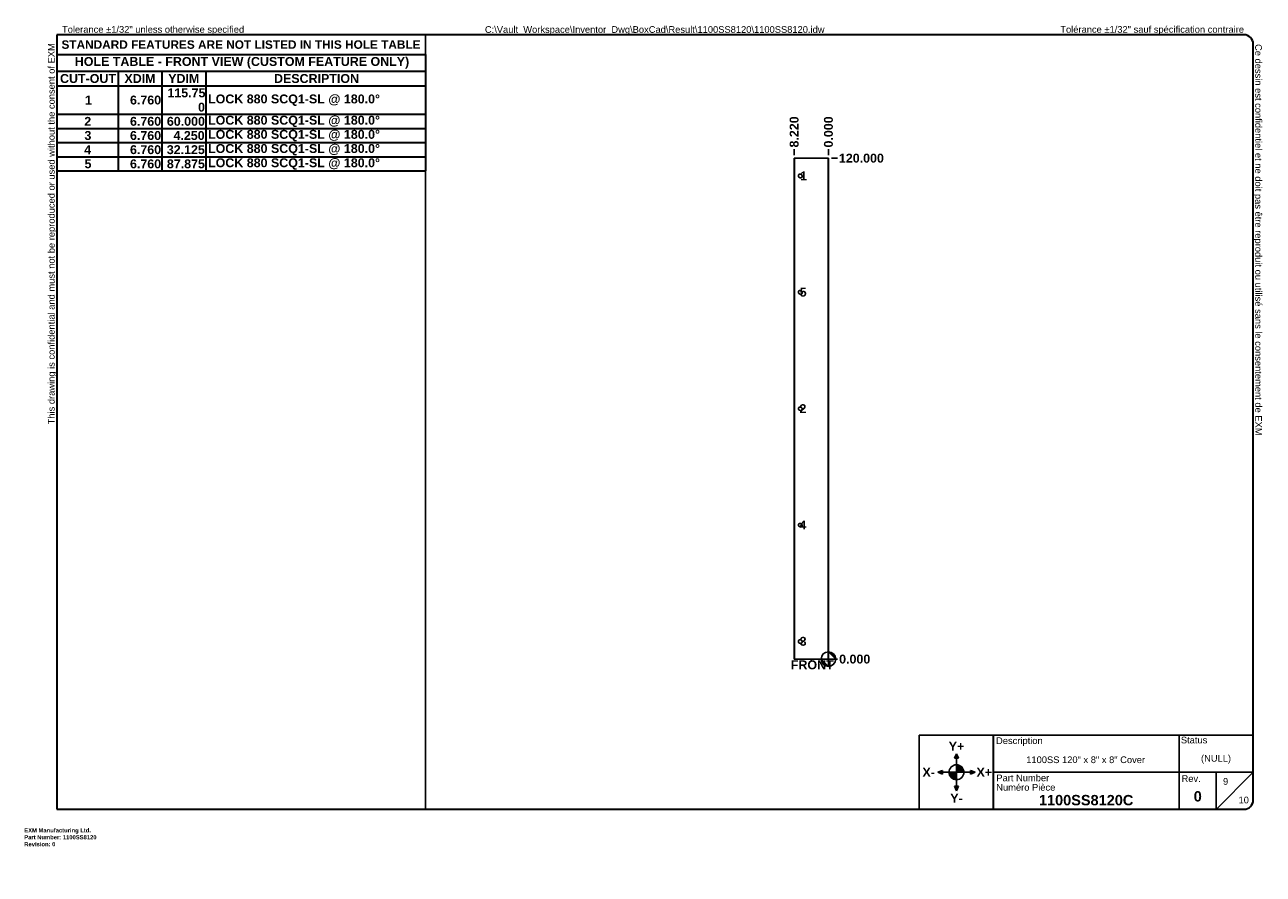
# Model space of a CAD drawing. Header units: inches. Extents: x 0 to 297, y -11 to 192.
import ezdxf

# ---------------------------------------------------------------- set-up
doc = ezdxf.new("R2010")
doc.units = ezdxf.units.IN
doc.header["$LTSCALE"] = 17.777778
doc.header["$MEASUREMENT"] = 0
doc.layers.get('0').update_dxf_attribs({"lineweight": 25})
for name, color, linetype, lineweight in [('Dimensions(ANSI)', 7, 'Continuous', 25), ('Sketch Geometry(ANSI)', 7, 'Continuous', 25), ('Symbols(ANSI)', 7, 'Continuous', 25), ('Visible Edges(ANSI)', 7, 'Continuous', 25), ('Visible Tangent Edges(ANSI)', 7, 'Continuous', 25)]:
    doc.layers.add(name, color=color, linetype=linetype, lineweight=lineweight)
doc.layers.add('Hatch', color=179, linetype='Continuous', lineweight=9, true_color=0x1e1e47)
doc.styles.add('Current-ANSI', font='arial.ttf')
doc.styles.add('Dimension-ANSI', font='arialbd.ttf')
doc.styles.get("Standard").update_dxf_attribs({"font": 'arialbd.ttf'})
doc.styles.add('Text Style44', font='arialbd.ttf')
doc.dimstyles.new('INCH-ANSI', dxfattribs={"dimscale": 17.777778, "dimtxt": 0.12, "dimasz": 0.098425, "dimexe": 0.04, "dimexo": 0.04, "dimgap": 0.031496, "dimtad": 0, "dimtih": 1, "dimtoh": 1, "dimdec": 3, "dimrnd": 1e-08, "dimzin": 0, "dimdsep": 46, "dimtxsty": 'Dimension-ANSI', "dimcen": 0.09, "dimdle": 0.312, "dimclrd": 179, "dimclre": 179, "dimclrt": 7, "dimadec": 1, "dimazin": 0, "dimtfac": 1, "dimtdec": 3, "dimtofl": 0, "dimtmove": 0, "dimatfit": 3, "dimfxl": 1, "dimtolj": 1, "dimtzin": 4, "dimlwd": 25, "dimlwe": 25, "dimarcsym": 0})
doc.dimstyles.new('INCH-ANSI-VERTICAL', dxfattribs={"dimscale": 17.777778, "dimtxt": 0.12, "dimasz": 0.098425, "dimexe": 0.04, "dimexo": 0.04, "dimgap": 0.031496, "dimtad": 0, "dimtih": 1, "dimtoh": 1, "dimdec": 3, "dimrnd": 1e-08, "dimzin": 0, "dimdsep": 46, "dimtxsty": 'Dimension-ANSI', "dimcen": 0.09, "dimdle": 0.312, "dimclrd": 179, "dimclre": 179, "dimclrt": 7, "dimadec": 1, "dimazin": 0, "dimtfac": 1, "dimtdec": 3, "dimtofl": 0, "dimtmove": 0, "dimatfit": 3, "dimfxl": 1, "dimtolj": 1, "dimtzin": 4, "dimlwd": 25, "dimlwe": 25, "dimarcsym": 0})

# ---------------------------------------------------------------- blocks, each defined once
blk = doc.blocks.new('Origin Indicator Symbol4')
at = {"layer": 'Dimensions(ANSI)'}
h = blk.add_hatch(color=7, dxfattribs=at)
edge = h.paths.add_edge_path(flags=0)
edge.add_line((10.838, 2.377), (10.937, 2.279))
edge.add_arc((10.838, 2.279), 0.0984, 0, 90)
h = blk.add_hatch(color=7, dxfattribs=at)
edge = h.paths.add_edge_path(flags=0)
edge.add_line((10.838, 2.18), (10.74, 2.279))
edge.add_arc((10.838, 2.279), 0.0984, 180, 270)
at = {"layer": 'Dimensions(ANSI)', "color": 7, "linetype": 'Continuous'}
for p, q in [((10.838, 2.377), (10.937, 2.279)), ((10.838, 2.18), (10.74, 2.279))]:
    blk.add_line(p, q, dxfattribs=at)
at = {"layer": 'Dimensions(ANSI)', "color": 7, "linetype": 'Continuous', "flags": 128}
for points in [[(10.838, 2.279), (10.937, 2.279), (10.838, 2.377), (10.838, 2.279)], [(10.838, 2.279), (10.838, 2.377), (10.838, 2.18), (10.838, 2.279)], [(10.838, 2.279), (10.838, 2.18), (10.74, 2.279), (10.838, 2.279)], [(10.838, 2.279), (10.74, 2.279), (10.838, 2.279), (10.838, 2.279)]]:
    blk.add_lwpolyline(points, dxfattribs=at)
at = {"layer": 'Dimensions(ANSI)', "color": 7, "linetype": 'Continuous'}
blk.add_circle((10.838, 2.279), 0.0984, dxfattribs=at)
for start, end in [(0, 90), (180, 270)]:
    blk.add_arc((10.838, 2.279), 0.0984, start, end, dxfattribs=at)
at = {"layer": 'Dimensions(ANSI)', "color": 7}
for points in [[(10.838, 2.279), (10.937, 2.279), (10.838, 2.377), (10.838, 2.279)], [(10.838, 2.279), (10.838, 2.377), (10.838, 2.18), (10.838, 2.279)], [(10.838, 2.279), (10.838, 2.18), (10.74, 2.279), (10.838, 2.279)], [(10.838, 2.279), (10.74, 2.279), (10.838, 2.279)]]:
    blk.add_solid(points, dxfattribs=at)
blk = doc.blocks.new('Title Blocks EXM-2 - ANSI B')
at = {"layer": 'Hatch'}
for points in [[(12.725, 0.94), (12.75, 0.94), (12.75, 1)], [(12.775, 0.94), (12.75, 1), (12.75, 0.94)], [(12.56, 0.75), (12.56, 0.775), (12.5, 0.75)], [(12.56, 0.75), (12.5, 0.75), (12.56, 0.725)], [(12.94, 0.75), (13, 0.75), (12.94, 0.775)], [(12.94, 0.75), (12.94, 0.725), (13, 0.75)], [(12.75, 0.56), (12.725, 0.56), (12.75, 0.5)], [(12.75, 0.56), (12.75, 0.5), (12.775, 0.56)]]:
    blk.add_hatch(color=7, dxfattribs=at).paths.add_polyline_path(points)
h = blk.add_hatch(color=7, dxfattribs=at)
edge = h.paths.add_edge_path()
edge.add_line((12.75, 0.85), (12.75, 0.75))
edge.add_line((12.75, 0.75), (12.85, 0.75))
edge.add_arc((12.75, 0.75), 0.1, 0, 90)
h = blk.add_hatch(color=7, dxfattribs=at)
edge = h.paths.add_edge_path()
edge.add_line((12.75, 0.65), (12.75, 0.75))
edge.add_line((12.75, 0.75), (12.65, 0.75))
edge.add_arc((12.75, 0.75), 0.1, 180, 270)
at = {"layer": 'Sketch Geometry(ANSI)'}
for p, q in [((12.249, 1.25), (16.749, 1.25)), ((12.249, 0.25), (12.249, 1.25)), ((15.749, 1.25), (15.749, 0.75)), ((16.749, 1.25), (16.749, 0.375)), ((12.75, 1), (12.725, 0.94)), ((12.725, 0.94), (12.775, 0.94)), ((12.75, 0.85), (12.75, 1)), ((12.775, 0.94), (12.75, 1)), ((12.75, 0.75), (12.75, 0.85)), ((12.5, 0.75), (12.56, 0.775)), ((12.65, 0.75), (12.5, 0.75)), ((12.56, 0.725), (12.5, 0.75)), ((12.56, 0.775), (12.56, 0.725)), ((12.75, 0.75), (12.65, 0.75)), ((12.75, 0.75), (12.85, 0.75)), ((12.75, 0.75), (12.75, 0.65)), ((12.85, 0.75), (13, 0.75)), ((13, 0.75), (12.94, 0.775)), ((12.94, 0.775), (12.94, 0.725)), ((12.94, 0.725), (13, 0.75)), ((15.749, 0.75), (13.249, 0.75)), ((16.249, 0.75), (15.749, 0.75)), ((15.749, 0.75), (15.749, 0.25)), ((16.249, 0.25), (16.249, 0.75)), ((16.249, 0.75), (16.749, 0.75)), ((16.249, 0.25), (16.749, 0.75)), ((12.775, 0.56), (12.725, 0.56)), ((12.725, 0.56), (12.75, 0.5)), ((12.75, 0.65), (12.75, 0.5)), ((12.75, 0.5), (12.775, 0.56)), ((13.249, 0.25), (12.249, 0.25)), ((16.624, 0.25), (13.249, 0.25))]:
    blk.add_line(p, q, dxfattribs=at)
at = {"layer": 'Sketch Geometry(ANSI)', "linetype": 'Continuous', "lineweight": 35}
blk.add_line((13.249, 0.25), (13.249, 1.25), dxfattribs=at)
at = {"layer": 'Sketch Geometry(ANSI)'}
blk.add_circle((12.75, 0.75), 0.1, dxfattribs=at)
blk.add_arc((16.624, 0.375), 0.125, 270, 0, dxfattribs=at)
at = {"layer": 'Symbols(ANSI)', "color": 7}
for s, insert, char_height, attachment_point, style in [('Description', (13.283, 1.103), 0.09, 7, 'Current-ANSI'), ('Status', (15.774, 1.137), 0.09, 7, 'Current-ANSI'), ('\\fArial|b1|i0;Y+', (12.75, 1.1), 0.12, 5, 'Dimension-ANSI'), ('\\fArial|b1|i0;X-', (12.375, 0.75), 0.12, 5, 'Dimension-ANSI'), ('\\fArial|b1|i0;X+', (13.125, 0.75), 0.12, 5, 'Dimension-ANSI'), ('Part Number', (13.287, 0.627), 0.09, 7, 'Current-ANSI'), ('Numéro Pièce', (13.286, 0.5), 0.09, 7, 'Current-ANSI'), ('\\fArial|b1|i0;Y-', (12.75, 0.4), 0.12, 5, 'Dimension-ANSI')]:
    blk.add_mtext(s, dxfattribs=dict(at, insert=insert, char_height=char_height, attachment_point=attachment_point, style=style))
at = {"layer": 'Symbols(ANSI)', "color": 7, "insert": (15.783, 0.618), "char_height": 0.09, "width": 0.25854, "attachment_point": 7, "style": 'Current-ANSI'}
blk.add_mtext('Rev.', dxfattribs=at)
at = {"layer": 'Symbols(ANSI)', "color": 7}
for tag, p, height, style in [('IDW_DESC_IAM_001', (13.69, 0.873), 0.09, 'Current-ANSI'), ('DESIGN_STATE_001', (16.045, 0.893), 0.09, 'Current-ANSI'), ('Sheet_Number_001', (16.342, 0.581), 0.09, 'Current-ANSI'), ('IDW_NAME_IAM_001', (13.861, 0.304), 0.14, 'Text Style44'), ('IDW_REV_001', (15.947, 0.355), 0.14, 'Text Style44'), ('Number_of_sheets_001', (16.551, 0.331), 0.09, 'Current-ANSI')]:
    blk.add_attdef(tag, p, '', height=height, dxfattribs=dict(at, style=style))
blk = doc.blocks.new('Borders EXM - B (Inch) - B')
at = {"layer": 'Sketch Geometry(ANSI)', "linetype": 'Continuous', "lineweight": 35}
for p, q in [((16.438, 10.692), (0.437, 10.692)), ((0.437, 10.692), (0.437, 0.255)), ((16.562, 0.38), (16.562, 10.567)), ((0.437, 0.255), (16.438, 0.255))]:
    blk.add_line(p, q, dxfattribs=at)
at = {"layer": 'Sketch Geometry(ANSI)'}
for p, q in [((5.406, 10.692), (5.406, 0.255)), ((0.437, 10.428), (5.406, 10.428))]:
    blk.add_line(p, q, dxfattribs=at)
at = {"layer": 'Sketch Geometry(ANSI)', "linetype": 'Continuous', "lineweight": 35}
for centre, start, end in [((16.438, 10.567), 0, 90), ((16.438, 0.38), 270, 0)]:
    blk.add_arc(centre, 0.125, start, end, dxfattribs=at)
at = {"layer": 'Symbols(ANSI)', "color": 7, "char_height": 0.09, "attachment_point": 7, "style": 'Current-ANSI'}
for s, insert, rotation in [('This drawing is confidential and must not be reproduced or used without the consent of EXM', (0.437, 5.442), 90), ('Ce dessin est confidentiel et ne doit pas être reproduit ou utilisé sans le consentement de EXM', (16.562, 10.567), 270)]:
    blk.add_mtext(s, dxfattribs=dict(at, insert=insert, rotation=rotation))
for s, insert in [('Tolerance ±1/32" unless otherwise specified', (0.509, 10.692)), ('Tolérance ±1/32" sauf spécification contraire', (13.963, 10.692))]:
    blk.add_mtext(s, dxfattribs=dict(at, insert=insert))
at = {"layer": 'Symbols(ANSI)', "color": 7, "insert": (2.921, 10.559), "char_height": 0.114, "width": 4.96908, "attachment_point": 5, "style": 'Dimension-ANSI'}
blk.add_mtext('\\fArial|b1|i0;{\\H0.1140;STANDARD FEATURES ARE NOT LISTED IN THIS HOLE TABLE}', dxfattribs=at)
at = {"layer": 'Symbols(ANSI)', "color": 7, "style": 'Current-ANSI'}
blk.add_attdef('FILENAME_AND_PATH_001', (6.208, 10.718), '', height=0.09, dxfattribs=at)
blk = doc.blocks.new('Datum Identifier22')
at = {"layer": 'Symbols(ANSI)', "color": 7, "linetype": 'Continuous', "lineweight": 25}
blk.add_line((10.607, 2.264), (10.607, 2.279), dxfattribs=at)
at = {"layer": 'Symbols(ANSI)', "color": 7, "insert": (10.331, 2.14), "char_height": 0.12, "attachment_point": 7, "style": 'Dimension-ANSI'}
blk.add_mtext('FRONT', dxfattribs=at)
blk = doc.blocks.new('*D12')
at = {"layer": 'Defpoints', "color": 0, "linetype": 'Continuous', "transparency": 16777216}
for p in [(192.68, 40.51), (192.68, 40.51), (194.81, 40.51)]:
    blk.add_point(p, dxfattribs=at)
at = {"layer": 'Dimensions(ANSI)', "color": 179, "linetype": 'Continuous', "lineweight": 25, "true_color": 0x262658, "transparency": 16777216}
blk.add_line((193.39, 40.51), (194.81, 40.51), dxfattribs=at)
at = {"layer": 'Dimensions(ANSI)', "color": 7, "linetype": 'Continuous', "lineweight": 25, "transparency": 16777216, "insert": (198.97, 40.51), "char_height": 2.133, "attachment_point": 5, "style": 'Dimension-ANSI'}
blk.add_mtext('\\A1;0.000', dxfattribs=at)
blk = doc.blocks.new('*D13')
at = {"layer": 'Defpoints', "color": 0, "linetype": 'Continuous', "transparency": 16777216}
for p in [(192.68, 160.51), (194.81, 160.51), (192.68, 40.51)]:
    blk.add_point(p, dxfattribs=at)
at = {"layer": 'Dimensions(ANSI)', "color": 179, "linetype": 'Continuous', "lineweight": 25, "true_color": 0x262658, "transparency": 16777216}
blk.add_line((193.39, 160.51), (194.81, 160.51), dxfattribs=at)
at = {"layer": 'Dimensions(ANSI)', "color": 7, "linetype": 'Continuous', "lineweight": 25, "transparency": 16777216, "insert": (200.57, 160.51), "char_height": 2.1333, "attachment_point": 5, "style": 'Dimension-ANSI'}
blk.add_mtext('\\A1;120.000', dxfattribs=at)
blk = doc.blocks.new('*D14')
at = {"layer": 'Defpoints', "color": 0, "linetype": 'Continuous', "transparency": 16777216}
for p in [(192.68, 162.65), (192.68, 160.51), (192.68, 160.51)]:
    blk.add_point(p, dxfattribs=at)
at = {"layer": 'Dimensions(ANSI)', "color": 179, "linetype": 'Continuous', "lineweight": 25, "true_color": 0x262658, "transparency": 16777216}
blk.add_line((192.68, 161.22), (192.68, 162.65), dxfattribs=at)
at = {"layer": 'Dimensions(ANSI)', "color": 7, "linetype": 'Continuous', "lineweight": 25, "transparency": 16777216, "insert": (192.68, 166.8), "char_height": 2.133, "attachment_point": 5, "rotation": 90, "style": 'Dimension-ANSI'}
blk.add_mtext('\\A1;0.000', dxfattribs=at)
blk = doc.blocks.new('*D15')
at = {"layer": 'Defpoints', "color": 0, "linetype": 'Continuous', "transparency": 16777216}
for p in [(184.46, 162.65), (184.46, 160.51), (192.68, 160.51)]:
    blk.add_point(p, dxfattribs=at)
at = {"layer": 'Dimensions(ANSI)', "color": 179, "linetype": 'Continuous', "lineweight": 25, "true_color": 0x262658, "transparency": 16777216}
blk.add_line((184.46, 161.22), (184.46, 162.65), dxfattribs=at)
at = {"layer": 'Dimensions(ANSI)', "color": 7, "linetype": 'Continuous', "lineweight": 25, "transparency": 16777216, "insert": (184.46, 166.8), "char_height": 2.133, "attachment_point": 5, "rotation": 90, "style": 'Dimension-ANSI'}
blk.add_mtext('\\A1;8.220', dxfattribs=at)
blk = doc.blocks.new('Leader Text1')
at = {"layer": 'Symbols(ANSI)', "color": 7, "insert": (10.457, 8.73), "char_height": 0.12, "attachment_point": 7, "style": 'Dimension-ANSI'}
blk.add_mtext('1', dxfattribs=at)
blk = doc.blocks.new('Leader Text2')
at = {"layer": 'Symbols(ANSI)', "color": 7, "insert": (10.447, 5.594), "char_height": 0.12, "attachment_point": 7, "style": 'Dimension-ANSI'}
blk.add_mtext('2', dxfattribs=at)
blk = doc.blocks.new('Leader Text3')
at = {"layer": 'Symbols(ANSI)', "color": 7, "insert": (10.45, 2.457), "char_height": 0.12, "attachment_point": 7, "style": 'Dimension-ANSI'}
blk.add_mtext('3', dxfattribs=at)
blk = doc.blocks.new('Leader Text4')
at = {"layer": 'Symbols(ANSI)', "color": 7, "insert": (10.446, 4.026), "char_height": 0.12, "attachment_point": 7, "style": 'Dimension-ANSI'}
blk.add_mtext('4', dxfattribs=at)
blk = doc.blocks.new('Leader Text5')
at = {"layer": 'Symbols(ANSI)', "color": 7, "insert": (10.451, 7.162), "char_height": 0.12, "attachment_point": 7, "style": 'Dimension-ANSI'}
blk.add_mtext('5', dxfattribs=at)
blk = doc.blocks.new('Table3')
at = {"layer": 'Symbols(ANSI)', "color": 7, "lineweight": 30}
for p, q in [((0.438, 10.428), (5.406, 10.428)), ((0.438, 10.428), (0.438, 10.202)), ((5.406, 10.428), (5.406, 10.202)), ((0.438, 10.202), (5.406, 10.202)), ((0.438, 10.202), (0.438, 10.003)), ((1.264, 10.202), (1.264, 10.003)), ((1.855, 10.202), (1.855, 10.003)), ((2.445, 10.202), (2.445, 10.003)), ((5.406, 10.202), (5.406, 10.003)), ((0.438, 10.003), (5.406, 10.003)), ((0.438, 10.003), (0.438, 8.857)), ((1.264, 10.003), (1.264, 8.857)), ((1.855, 10.003), (1.855, 8.857)), ((2.445, 10.003), (2.445, 8.857)), ((5.406, 10.003), (5.406, 8.857)), ((0.438, 9.621), (5.406, 9.621)), ((0.438, 9.43), (5.406, 9.43)), ((0.438, 9.239), (5.406, 9.239)), ((0.438, 9.048), (5.406, 9.048)), ((0.438, 8.857), (5.406, 8.857))]:
    blk.add_line(p, q, dxfattribs=at)
at = {"layer": 'Symbols(ANSI)', "color": 7, "char_height": 0.12, "attachment_point": 7, "style": 'Dimension-ANSI'}
for s, insert in [('HOLE TABLE - FRONT VIEW (CUSTOM FEATURE ONLY)', (0.681, 10.236)), ('CUT-OUT', (0.482, 10.041)), ('XDIM', (1.35, 10.043)), ('YDIM', (1.94, 10.043)), ('DESCRIPTION', (3.366, 10.041)), ('1', (0.818, 9.752)), ('6.760', (1.425, 9.751)), ('115.75', (1.929, 9.847)), ('LOCK 880 SCQ1-SL @ 180.0°', (2.477, 9.733)), ('0', (2.342, 9.655)), ('2', (0.809, 9.465)), ('6.760', (1.425, 9.464)), ('60.000', (1.922, 9.464)), ('LOCK 880 SCQ1-SL @ 180.0°', (2.477, 9.447)), ('3', (0.811, 9.273)), ('6.760', (1.425, 9.273)), ('4.250', (2.011, 9.273)), ('LOCK 880 SCQ1-SL @ 180.0°', (2.477, 9.256)), ('4', (0.808, 9.083)), ('6.760', (1.425, 9.082)), ('32.125', (1.921, 9.082)), ('LOCK 880 SCQ1-SL @ 180.0°', (2.477, 9.065)), ('5', (0.812, 8.892)), ('6.760', (1.425, 8.891)), ('87.875', (1.922, 8.891)), ('LOCK 880 SCQ1-SL @ 180.0°', (2.477, 8.873))]:
    blk.add_mtext(s, dxfattribs=dict(at, insert=insert))

msp = doc.modelspace()

# ---------------------------------------------------------------- linework, layer by layer
at = {"layer": 'Visible Edges(ANSI)'}
for p, q in [((184.4598, 40.5129), (184.4598, 160.5129)), ((184.5458, 160.5129), (184.4598, 160.5129)), ((184.5458, 160.5129), (192.5938, 160.5129)), ((192.6798, 160.5129), (192.5938, 160.5129)), ((192.6798, 160.5129), (192.6798, 40.5129)), ((185.5241, 156.0638), (185.5241, 156.4619)), ((185.7207, 156.6585), (186.1188, 156.6585)), ((185.8411, 155.8672), (185.7207, 155.8672)), ((185.8411, 155.7771), (185.8411, 155.8672)), ((186.3154, 156.4619), (186.3154, 156.3415)), ((186.3154, 156.3415), (186.4056, 156.3415)), ((185.5241, 128.1888), (185.5241, 128.5869)), ((185.7207, 128.7835), (186.1188, 128.7835)), ((185.8411, 127.9922), (185.7207, 127.9922)), ((185.8411, 127.9021), (185.8411, 127.9922)), ((186.3154, 128.5869), (186.3154, 128.4665)), ((186.3154, 128.4665), (186.4056, 128.4665)), ((185.7207, 100.9085), (186.1188, 100.9085)), ((185.5241, 100.3138), (185.5241, 100.7119)), ((185.8411, 100.1172), (185.7207, 100.1172)), ((185.8411, 100.0271), (185.8411, 100.1172)), ((186.3154, 100.7119), (186.3154, 100.5915)), ((186.3154, 100.5915), (186.4056, 100.5915)), ((185.5241, 72.4388), (185.5241, 72.8369)), ((185.7207, 73.0335), (186.1188, 73.0335)), ((185.8411, 72.2422), (185.7207, 72.2422)), ((185.8411, 72.1521), (185.8411, 72.2422)), ((186.3154, 72.8369), (186.3154, 72.7165)), ((186.3154, 72.7165), (186.4056, 72.7165)), ((185.5241, 44.5638), (185.5241, 44.9619)), ((185.7207, 45.1585), (186.1188, 45.1585)), ((186.3154, 44.9619), (186.3154, 44.8415)), ((186.3154, 44.8415), (186.4056, 44.8415)), ((185.8411, 44.3672), (185.7207, 44.3672)), ((185.8411, 44.2771), (185.8411, 44.3672)), ((184.4598, 40.5129), (184.5458, 40.5129)), ((192.5938, 40.5129), (184.5458, 40.5129)), ((192.5938, 40.5129), (192.6798, 40.5129))]:
    msp.add_line(p, q, dxfattribs=at)
for centre, radius, start, end in [((185.9198, 156.2629), 0.4429, 116.704852, 153.295148), ((185.9198, 156.2629), 0.4429, 206.704852, 243.295148), ((185.9198, 156.2629), 0.4921, 260.801462, 9.198538), ((185.9198, 156.2629), 0.4429, 26.704852, 63.295148), ((185.9198, 128.3879), 0.4429, 116.704852, 153.295148), ((185.9198, 128.3879), 0.4429, 206.704852, 243.295148), ((185.9198, 128.3879), 0.4921, 260.801462, 9.198538), ((185.9198, 128.3879), 0.4429, 26.704852, 63.295148), ((185.9198, 100.5129), 0.4429, 116.704852, 153.295148), ((185.9198, 100.5129), 0.4429, 26.704852, 63.295148), ((185.9198, 100.5129), 0.4429, 206.704852, 243.295148), ((185.9198, 100.5129), 0.4921, 260.801462, 9.198538), ((185.9198, 72.6379), 0.4429, 116.704852, 153.295148), ((185.9198, 72.6379), 0.4429, 206.704852, 243.295148), ((185.9198, 72.6379), 0.4921, 260.801462, 9.198538), ((185.9198, 72.6379), 0.4429, 26.704852, 63.295148), ((185.9198, 44.7629), 0.4429, 116.704852, 153.295148), ((185.9198, 44.7629), 0.4429, 206.704852, 243.295148), ((185.9198, 44.7629), 0.4921, 260.801462, 9.198538), ((185.9198, 44.7629), 0.4429, 26.704852, 63.295148)]:
    msp.add_arc(centre, radius, start, end, dxfattribs=at)
at = {"layer": 'Visible Tangent Edges(ANSI)'}
for p, q in [((184.5458, 160.5129), (184.5458, 40.5129)), ((192.5938, 40.5129), (192.5938, 160.5129))]:
    msp.add_line(p, q, dxfattribs=at)

# ---------------------------------------------------------------- block references
at = {"xscale": 17.77777777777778, "yscale": 17.77777777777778, "zscale": 17.77777777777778}
for name, p, values in [('Borders EXM - B (Inch) - B', (0, 0), {'FILENAME_AND_PATH_001': 'C:\\Vault_Workspace\\Inventor_Dwg\\BoxCad\\Result\\1100SS8120\\1100SS8120.idw'}), ('Title Blocks EXM-2 - ANSI B', (-3.3124, 0.0808), {'IDW_REV_001': '0', 'Sheet_Number_001': '9', 'Number_of_sheets_001': '10', 'IDW_DESC_IAM_001': '1100SS 120" x 8" x 8" Cover', 'DESIGN_STATE_001': '(NULL)', 'IDW_NAME_IAM_001': '1100SS8120C'})]:
    msp.add_blockref(name, p, dxfattribs=at).add_auto_attribs(values)
msp.add_blockref('Table3', (0, 0), dxfattribs=at)
at = {"layer": 'Dimensions(ANSI)', "xscale": 17.77777777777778, "yscale": 17.77777777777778, "zscale": 17.77777777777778}
msp.add_blockref('Origin Indicator Symbol4', (0, 0), dxfattribs=at)
at = {"layer": 'Symbols(ANSI)', "xscale": 17.77777777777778, "yscale": 17.77777777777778, "zscale": 17.77777777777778}
for name in ['Leader Text1', 'Leader Text5', 'Leader Text2', 'Leader Text4', 'Leader Text3', 'Datum Identifier22']:
    msp.add_blockref(name, (0, 0), dxfattribs=at)

# ---------------------------------------------------------------- texts
at = {"insert": (0, 0), "char_height": 1, "attachment_point": 1}
msp.add_mtext_dynamic_manual_height_columns('EXM Manufacturing Ltd.\\PPart Number: 1100SS8120\\PRevision: 0', width=6.990976, gutter_width=1, heights=[0], dxfattribs=at).dxf.set("width", 100)

# ---------------------------------------------------------------- dimensions: what is measured, and where the dimension line sits
at = {"layer": 'Dimensions(ANSI)', "color": 179, "linetype": 'Continuous', "lineweight": 25, "true_color": 0x262658}
for feature_location, offset, dtype, origin, dimstyle, picture, middle in [((184.4598, 160.5129), (0, 2.1333), 1, (192.6798, 160.5129), 'INCH-ANSI-VERTICAL', '*D15', (184.4598, 166.8012)), ((192.6797635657, 160.512862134), (0, 2.1333333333), 1, (192.6797635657, 160.512862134), 'INCH-ANSI-VERTICAL', '*D14', (192.6797635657, 166.799031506)), ((192.6798, 160.5129), (2.1333, 0), 0, (192.6798, 40.5129), 'INCH-ANSI', '*D13', (200.5681, 160.5129)), ((192.6797635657, 40.512862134), (2.1333333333, 0), 0, (192.6797635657, 40.512862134), 'INCH-ANSI', '*D12', (198.9659329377, 40.512862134))]:
    dim = msp.add_ordinate_dim(feature_location=feature_location, offset=offset, dtype=dtype, origin=origin, dimstyle=dimstyle, override={"dimgap": 0.031496, "dimtad": 0, "dimdec": 3, "dimtol": 0, "dimlim": 0, "dimtp": 0, "dimtm": 0, "dimtdec": 3}, dxfattribs=at)
    dim.commit()
    dim.dimension.update_dxf_attribs({"geometry": picture, "text_midpoint": middle})

doc.saveas('drawing.dxf')
